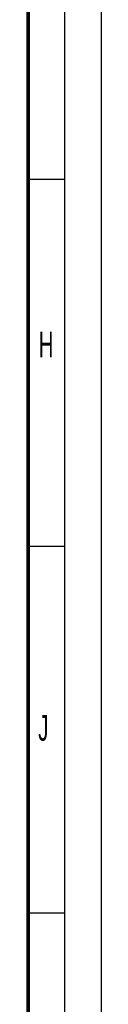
# Model space of a CAD drawing. Header units: millimetres. Extents: x 0 to 841, y 0 to 594.
# Tile 94 of 126: x 831 to 841, y 135 to 269. Entities that reach past the tile are written whole.
import ezdxf

# ---------------------------------------------------------------- set-up
doc = ezdxf.new("R2010")
doc.units = ezdxf.units.MM
doc.header["$LTSCALE"] = 46.255
doc.layers.get('0').update_dxf_attribs({"linetype": 'CONTINUOUS'})
doc.styles.add('TEXTSTYLE_2', font='txt', dxfattribs={"width": 0.6})

msp = doc.modelspace()

# ---------------------------------------------------------------- linework, layer by layer
at = {"color": 7, "linetype": 'CONTINUOUS'}
for p, q in [((841, 0), (841, 594)), ((836, 247), (831, 247)), ((836, 197), (831, 197)), ((836, 147), (831, 147))]:
    msp.add_line(p, q, dxfattribs=at)
at = {"color": 2, "linetype": 'CONTINUOUS'}
msp.add_line((836, 5), (836, 589), dxfattribs=at)
at = {"color": 7, "linetype": 'CONTINUOUS', "const_width": 0.5}
msp.add_lwpolyline([(831, 10), (831, 584)], dxfattribs=at)

# ---------------------------------------------------------------- texts
at = {"color": 5, "linetype": 'CONTINUOUS', "char_height": 3.5, "width": 2.1, "attachment_point": 1, "line_spacing_factor": 0.9, "style": 'TEXTSTYLE_2'}
for s, insert in [('H', (832.414, 226.2439)), ('J', (832.3527, 174.0173))]:
    msp.add_mtext(s, dxfattribs=dict(at, insert=insert))

doc.saveas('drawing.dxf')
